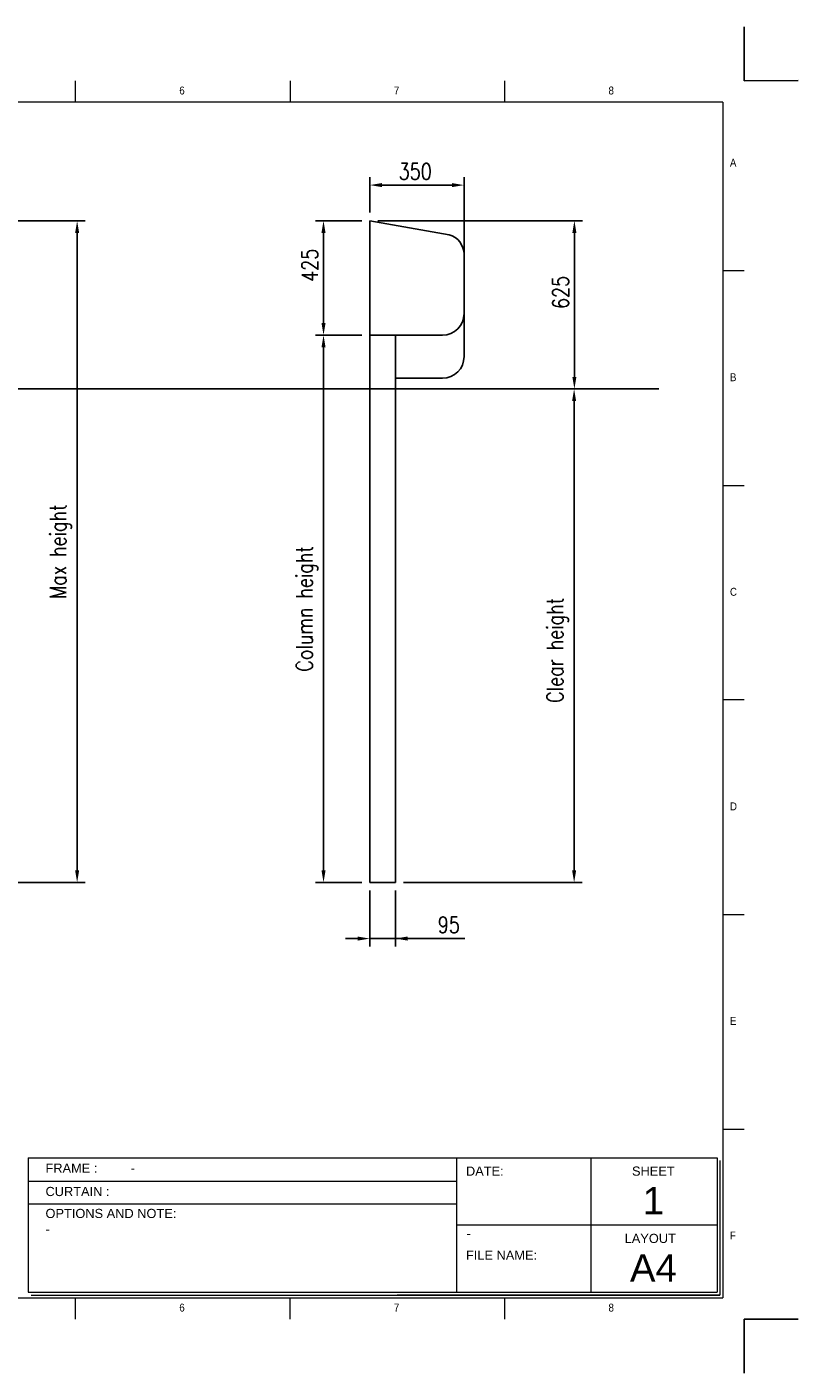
# Model space of a CAD drawing. Header units: millimetres. Extents: x 106533 to 120455, y 95328 to 100331.
# Tile 9 of 9: x 117590 to 120455, y 95329 to 100331. Entities that reach past the tile are written whole.
import ezdxf

# ---------------------------------------------------------------- set-up
doc = ezdxf.new("R2010")
doc.units = ezdxf.units.MM
doc.layers.add('Disegno', color=1, linetype='Continuous')
doc.layers.add('FORMAT', color=7, linetype='Continuous')
doc.styles.add('NYIP', font='romans.shx', dxfattribs={"width": 0.8})
doc.styles.add('SLDTEXTSTYLE0', font='GOTHIC.TTF', dxfattribs={"width": 0.913})
doc.styles.get("Standard").update_dxf_attribs({"font": 'arial.ttf'})
doc.dimstyles.new('STANDARD35', dxfattribs={"dimscale": 35, "dimtxt": 2, "dimasz": 1.5, "dimexe": 1, "dimexo": 1, "dimgap": 0.7, "dimtad": 1, "dimdec": 0, "dimdsep": 46, "dimtxsty": 'NYIP', "dimcen": 0, "dimclrd": 1, "dimclre": 1, "dimclrt": 2, "dimadec": 0, "dimazin": 0, "dimtfac": 1, "dimtdec": 0, "dimtix": 1, "dimtmove": 0, "dimatfit": 3, "dimfxl": 0, "dimtvp": 1, "dimtolj": 1, "dimtzin": 0, "dimarcsym": 0})

# ---------------------------------------------------------------- blocks, each defined once
blk = doc.blocks.new('A$C7C9C4F3F')
at = {"color": 7, "lineweight": 5}
for p, q in [((8295, 11245), (8295, 11504)), ((0, 1766), (199, 1766))]:
    blk.add_line(p, q, dxfattribs=at)
at = {"layer": 'FORMAT', "color": 7, "lineweight": 5}
for p, q in [((2216, 11304), (2216, 11504)), ((4209, 11504), (4209, 11304)), ((6202, 11304), (6202, 11504)), ((10188, 11304), (10188, 11504)), ((12181, 11504), (12181, 11304)), ((14174, 11304), (14174, 11504)), ((16199, 11304), (199, 11304)), ((199, 11304), (199, 199)), ((16199, 11304), (16199, 199)), ((199, 9738), (0, 9738)), ((16399, 9738), (16199, 9738)), ((0, 7745), (199, 7745)), ((16199, 7745), (16399, 7745)), ((0, 5752), (199, 5752)), ((16399, 5752), (16199, 5752)), ((0, 3759), (199, 3759)), ((16199, 3759), (16399, 3759)), ((16199, 1766), (16399, 1766)), ((8295, 0), (8295, 258)), ((199, 199), (16199, 199)), ((2224, 0), (2224, 199)), ((4018, 199), (4018, 0)), ((6210, 0), (6210, 199)), ((10188, 0), (10188, 199)), ((12181, 0), (12181, 199)), ((14174, 0), (14174, 199))]:
    blk.add_line(p, q, dxfattribs=at)
at = {"color": 7, "lineweight": 5, "char_height": 73.8, "attachment_point": 1, "style": 'SLDTEXTSTYLE0'}
for s, insert in [('1', (1203, 11450)), ('2', (3180, 11450)), ('3', (5173, 11450)), ('4', (7166, 11450)), ('5', (9159, 11450)), ('6', (11152, 11450)), ('7', (13145, 11450)), ('8', (15138, 11450)), ('A', (66, 10780)), ('A', (16266, 10780)), ('B', (66, 8787)), ('B', (16266, 8787)), ('C', (66, 6794)), ('C', (16266, 6794)), ('D', (66, 4801)), ('D', (16266, 4801)), ('E', (66, 2808)), ('1', (1012, 145)), ('2', (2988, 145)), ('3', (4981, 145)), ('4', (6974, 145))]:
    blk.add_mtext(s, dxfattribs=dict(at, insert=insert))
at = {"layer": 'FORMAT', "color": 7, "lineweight": 5, "char_height": 73.8, "attachment_point": 1, "style": 'SLDTEXTSTYLE0'}
for s, insert in [('E', (16266, 2808)), ('F', (66, 815)), ('F', (16266, 815)), ('5', (9159, 145)), ('6', (11152, 145)), ('7', (13145, 145)), ('8', (15138, 145))]:
    blk.add_mtext(s, dxfattribs=dict(at, insert=insert))
blk = doc.blocks.new('*D289')
at = {"color": 7, "lineweight": -2}
for p, q in [((118863.9, 97121.7), (118863.9, 96913.7)), ((118958.9, 97121.7), (118958.9, 96913.7)), ((118818.9, 96943.7), (118773.9, 96943.7)), ((118958.9, 96943.7), (118863.9, 96943.7)), ((118958.9, 96943.7), (119217.2, 96943.7)), ((119003.9, 96943.7), (119048.9, 96943.7))]:
    blk.add_line(p, q, dxfattribs=at)
at = {"color": 7}
for points in [[(118818.9, 96936.2), (118818.9, 96951.2), (118863.9, 96943.7)], [(119003.9, 96951.2), (119003.9, 96936.2), (118958.9, 96943.7)]]:
    blk.add_solid(points, dxfattribs=at)
at = {"layer": 'Defpoints', "color": 0}
for p in [(118863.9, 97151.7), (118958.9, 97151.7), (118863.9, 96943.7)]:
    blk.add_point(p, dxfattribs=at)
at = {"color": 7, "lineweight": 0, "insert": (119157.4, 96994.7), "char_height": 60, "attachment_point": 5, "style": 'NYIP'}
blk.add_mtext('\\A1;95', dxfattribs=at)
blk = doc.blocks.new('*D290')
at = {"color": 7, "lineweight": -2}
for p, q in [((118833.9, 99610.7), (118661.9, 99610.7)), ((118691.9, 99230.7), (118691.9, 99565.7)), ((118833.9, 99185.7), (118661.9, 99185.7))]:
    blk.add_line(p, q, dxfattribs=at)
at = {"color": 7}
for points in [[(118699.4, 99565.7), (118684.4, 99565.7), (118691.9, 99610.7)], [(118684.4, 99230.7), (118699.4, 99230.7), (118691.9, 99185.7)]]:
    blk.add_solid(points, dxfattribs=at)
at = {"layer": 'Defpoints', "color": 0}
for p in [(118691.9, 99610.7), (118863.9, 99610.7), (118863.9, 99185.7)]:
    blk.add_point(p, dxfattribs=at)
at = {"color": 7, "lineweight": 0, "insert": (118640.9, 99445), "char_height": 60, "attachment_point": 5, "rotation": 90, "style": 'NYIP'}
blk.add_mtext('\\A1;425', dxfattribs=at)
blk = doc.blocks.new('*D291')
at = {"color": 7, "lineweight": -2}
for p, q in [((118863.9, 99640.7), (118863.9, 99773.1)), ((118908.9, 99743.1), (119168.9, 99743.1)), ((119213.9, 99489.4), (119213.9, 99773.1))]:
    blk.add_line(p, q, dxfattribs=at)
at = {"color": 7}
for points in [[(118908.9, 99750.6), (118908.9, 99735.6), (118863.9, 99743.1)], [(119168.9, 99735.6), (119168.9, 99750.6), (119213.9, 99743.1)]]:
    blk.add_solid(points, dxfattribs=at)
at = {"layer": 'Defpoints', "color": 0}
for p in [(119213.9, 99743.1), (118863.9, 99610.7), (119213.9, 99459.4)]:
    blk.add_point(p, dxfattribs=at)
at = {"color": 7, "lineweight": 0, "insert": (119032.6, 99794.1), "char_height": 60, "attachment_point": 5, "style": 'NYIP'}
blk.add_mtext('\\A1;350', dxfattribs=at)
blk = doc.blocks.new('*D293')
at = {"color": 7, "lineweight": -2}
for p, q in [((118833.9, 99185.7), (118661.9, 99185.7)), ((118691.9, 99140.7), (118691.9, 97196.7)), ((118833.9, 97151.7), (118661.9, 97151.7))]:
    blk.add_line(p, q, dxfattribs=at)
at = {"color": 7}
for points in [[(118699.4, 99140.7), (118684.4, 99140.7), (118691.9, 99185.7)], [(118684.4, 97196.7), (118699.4, 97196.7), (118691.9, 97151.7)]]:
    blk.add_solid(points, dxfattribs=at)
at = {"layer": 'Defpoints', "color": 0}
for p in [(118863.9, 99185.7), (118691.9, 97151.7), (118863.9, 97151.7)]:
    blk.add_point(p, dxfattribs=at)
at = {"color": 7, "lineweight": 0, "insert": (118630.9, 98168.7), "char_height": 60, "attachment_point": 5, "rotation": 90, "style": 'NYIP'}
blk.add_mtext('\\A1;Column height', dxfattribs=at)
blk = doc.blocks.new('*D294')
at = {"color": 7, "lineweight": -2}
for p, q in [((118893.9, 99610.7), (119653.9, 99610.7)), ((119623.9, 99565.7), (119623.9, 99030.7)), ((118988.9, 98985.7), (119653.9, 98985.7))]:
    blk.add_line(p, q, dxfattribs=at)
at = {"color": 7}
for points in [[(119631.4, 99565.7), (119616.4, 99565.7), (119623.9, 99610.7)], [(119616.4, 99030.7), (119631.4, 99030.7), (119623.9, 98985.7)]]:
    blk.add_solid(points, dxfattribs=at)
at = {"layer": 'Defpoints', "color": 0}
for p in [(118863.9, 99610.7), (118958.9, 98985.7), (119623.9, 98985.7)]:
    blk.add_point(p, dxfattribs=at)
at = {"color": 7, "lineweight": 0, "insert": (119572.9, 99344.2), "char_height": 60, "attachment_point": 5, "rotation": 90, "style": 'NYIP'}
blk.add_mtext('\\A1;625', dxfattribs=at)
blk = doc.blocks.new('*D295')
at = {"color": 7, "lineweight": -2}
for p, q in [((119627.2, 98985.7), (119652.9, 98985.7)), ((119622.9, 98940.7), (119622.9, 97196.7)), ((118988.9, 97151.7), (119652.9, 97151.7))]:
    blk.add_line(p, q, dxfattribs=at)
at = {"color": 7}
for points in [[(119630.4, 98940.7), (119615.4, 98940.7), (119622.9, 98985.7)], [(119615.4, 97196.7), (119630.4, 97196.7), (119622.9, 97151.7)]]:
    blk.add_solid(points, dxfattribs=at)
at = {"layer": 'Defpoints', "color": 0}
for p in [(119597.2, 98985.7), (118958.9, 97151.7), (119622.9, 97151.7)]:
    blk.add_point(p, dxfattribs=at)
at = {"color": 7, "lineweight": 0, "insert": (119561.9, 98014.7), "char_height": 60, "attachment_point": 5, "rotation": 90, "style": 'NYIP'}
blk.add_mtext('\\A1;Clear height', dxfattribs=at)
blk = doc.blocks.new('*D360')
at = {"color": 7, "lineweight": -2}
for p, q in [((117208.6, 99610.7), (117806.6, 99610.7)), ((117776.6, 99565.7), (117776.6, 97196.7)), ((117208.6, 97151.7), (117806.6, 97151.7))]:
    blk.add_line(p, q, dxfattribs=at)
at = {"color": 7}
for points in [[(117784.1, 99565.7), (117769.1, 99565.7), (117776.6, 99610.7)], [(117769.1, 97196.7), (117784.1, 97196.7), (117776.6, 97151.7)]]:
    blk.add_solid(points, dxfattribs=at)
at = {"layer": 'Defpoints', "color": 0}
for p in [(117178.6, 99610.7), (117178.6, 97151.7), (117776.6, 97151.7)]:
    blk.add_point(p, dxfattribs=at)
at = {"color": 7, "lineweight": 0, "insert": (117715.6, 98381.2), "char_height": 60, "attachment_point": 5, "rotation": 90, "style": 'NYIP'}
blk.add_mtext('\\A1;Max height', dxfattribs=at)

msp = doc.modelspace()

# ---------------------------------------------------------------- linework, layer by layer
at = {"color": 7}
for p, q in [((120254.8, 100130.8), (120254.8, 100330.8)), ((120254.8, 95529.3), (120254.8, 95329.3))]:
    msp.add_line(p, q, dxfattribs=at)
for p, q in [((120254.8, 100130.8), (120454.8, 100131.7)), ((118863.9, 99610.7), (118863.9, 99285.7)), ((119158.3, 99558.6), (118863.9, 99610.7)), ((117099.4, 98985.7), (119937.6, 98985.7)), ((118863.9, 97151.7), (118958.9, 97151.7)), ((120254.8, 95529.3), (120454.8, 95529.3))]:
    msp.add_line(p, q)
at = {"lineweight": 5}
for p, q in [((117595.2, 96129.6), (120154.5, 96129.6)), ((117595.2, 96129.6), (117595.2, 95629.6)), ((119185.4, 96129.6), (119185.4, 95629.6)), ((119685.4, 96129.6), (119685.4, 95629.6)), ((120154.5, 96129.6), (120154.5, 95629.6)), ((120164.8, 96119.3), (120164.8, 95619.3)), ((117597.2, 96042.1), (119185.4, 96042.1)), ((117597.2, 95958.2), (119185.4, 95958.2)), ((119185.4, 95879.6), (120154.5, 95879.6)), ((117595.2, 95629.6), (120154.5, 95629.6)), ((117605.6, 95619.3), (120164.8, 95619.3)), ((120164.8, 95619.3), (118965.8, 95619.3)), ((118976.1, 95619.3), (120164.8, 95619.3))]:
    msp.add_line(p, q, dxfattribs=at)
msp.add_arc((119138.9, 99486.2), 75, 0, 75)
at = {"layer": 'Disegno', "color": 7}
for p, q in [((119213.9, 99486.2), (119213.9, 99365.7)), ((119213.9, 99459.4), (119213.9, 99105.7)), ((118863.9, 97151.7), (118863.9, 99285.7)), ((118863.9, 97151.7), (118863.9, 99285.7)), ((119133.9, 99185.7), (118863.9, 99185.7)), ((118958.9, 97151.7), (118958.9, 99185.7)), ((119133.9, 99025.7), (118958.9, 99025.7))]:
    msp.add_line(p, q, dxfattribs=at)
for centre in [(119133.9, 99265.7), (119133.9, 99105.7)]:
    msp.add_arc(centre, 80, 270, 0, dxfattribs=at)

# ---------------------------------------------------------------- block references
at = {"xscale": 0.4, "yscale": 0.4, "zscale": 0.4}
msp.add_blockref('A$C7C9C4F3F', (113695.4, 95529.3), dxfattribs=at)

# ---------------------------------------------------------------- texts
at = {"lineweight": 5}
for s, insert, char_height, width, attachment_point in [('{FRAME :}', (117659.1, 96107.6), 34.04, 578.728, 1), ('{\\fArial|b0|i0|c0|p34;-}', (117975.3, 96107.6), 34.043, 578.728, 1), ('{DATE:}', (119221.1, 96096.7), 34.04, 578.728, 1), ('{SHEET}', (119837.9, 96096.7), 34.04, 578.728, 1), ('{CURTAIN : }', (117659.1, 96021), 34.043, 578.728, 1), ('{\\fArial|b0|i0|c0|p34;-}', (117802.8, 96021), 34.043, 578.728, 1), ('{\\fArial|b0|i0|c0|p34;1}', (119917.4, 96020.8), 102, 223.943, 2), ('{OPTIONS AND NOTE:}', (117659.1, 95939.4), 34.043, 578.728, 1), ('{\\fArial|b0|i0|c0|p34;-}', (117659.1, 95881.1), 34.043, 578.728, 1), ('{\\fArial|b0|i0|c0|p34;\\H0.752x;-}', (119222, 95867.1), 50, 1044.717, 1), ('{LAYOUT}', (119810.6, 95846.7), 34.04, 578.728, 1), ('{FILE NAME:}', (119221.1, 95784.1), 34.043, 578.728, 1), ('{\\fArial|b0|i0|c0|p34;A4}', (119917.4, 95770.8), 102, 223.943, 2)]:
    msp.add_mtext(s, dxfattribs=dict(at, insert=insert, char_height=char_height, width=width, attachment_point=attachment_point))

# ---------------------------------------------------------------- dimensions: what is measured, and where the dimension line sits
at = {"color": 7, "lineweight": 0}
for base, p1, p2, picture, middle in [((119213.9, 99743.1), (118863.9, 99610.7), (119213.9, 99459.4), '*D291', (119032.6, 99743.1)), ((118863.9, 96943.7), (118958.9, 97151.7), (118863.9, 97151.7), '*D289', (119157.4, 96943.7))]:
    dim = msp.add_linear_dim(base=base, p1=p1, p2=p2, dimstyle='STANDARD35', override={"dimscale": 30, "dimclrd": 7, "dimclre": 7, "dimclrt": 7}, dxfattribs=at)
    dim.commit()
    dim.dimension.update_dxf_attribs({"geometry": picture, "text_midpoint": middle, "dimtype": 160})
for base, p1, p2, text, picture, middle in [((117776.6, 97151.7), (117178.6, 99610.7), (117178.6, 97151.7), 'Max height', '*D360', (117715.6, 98381.2)), ((118691.9, 97151.7), (118863.9, 99185.7), (118863.9, 97151.7), 'Column height', '*D293', (118630.9, 98168.7))]:
    dim = msp.add_linear_dim(base=base, p1=p1, p2=p2, angle=90, text=text, dimstyle='STANDARD35', override={"dimscale": 30, "dimclrd": 7, "dimclre": 7, "dimclrt": 7}, dxfattribs=at)
    dim.commit()
    dim.dimension.update_dxf_attribs({"geometry": picture, "text_midpoint": middle})
for base, p1, p2, picture, middle in [((118691.9, 99610.7), (118863.9, 99185.7), (118863.9, 99610.7), '*D290', (118691.9, 99445)), ((119623.9, 98985.7), (118863.9, 99610.7), (118958.9, 98985.7), '*D294', (119623.9, 99344.2))]:
    dim = msp.add_linear_dim(base=base, p1=p1, p2=p2, angle=90, dimstyle='STANDARD35', override={"dimscale": 30, "dimclrd": 7, "dimclre": 7, "dimclrt": 7}, dxfattribs=at)
    dim.commit()
    dim.dimension.update_dxf_attribs({"geometry": picture, "text_midpoint": middle, "dimtype": 160})
dim = msp.add_linear_dim(base=(119622.9, 97151.7), p1=(119597.2, 98985.7), p2=(118958.9, 97151.7), angle=90, text='Clear height', dimstyle='STANDARD35', override={"dimscale": 30, "dimclrd": 7, "dimclre": 7, "dimclrt": 7}, dxfattribs=at)
dim.commit()
dim.dimension.update_dxf_attribs({"geometry": '*D295', "text_midpoint": (119622.9, 98014.7), "dimtype": 160})

doc.saveas('drawing.dxf')
